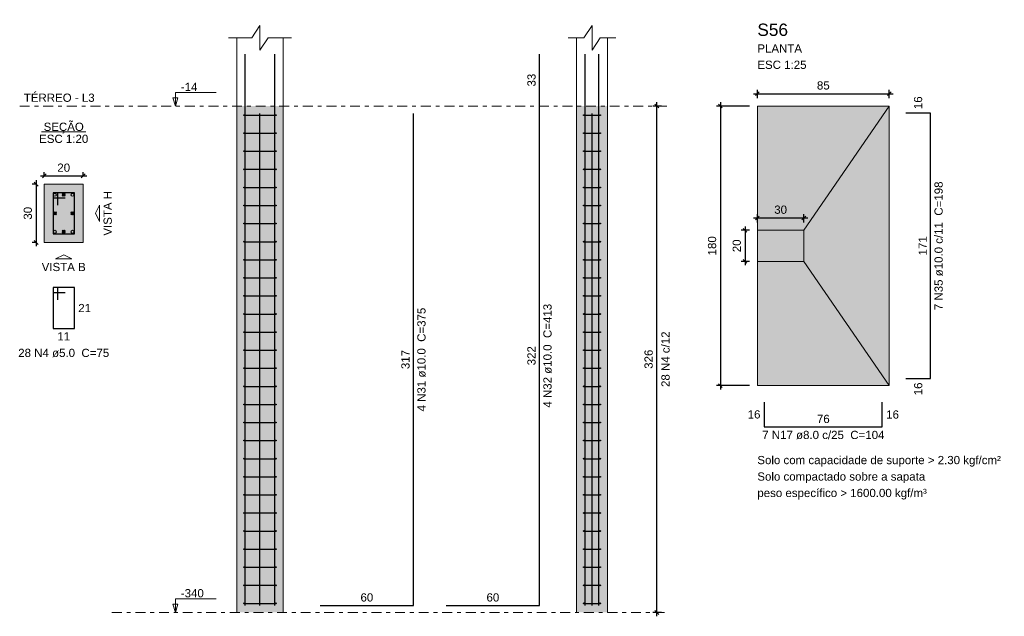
# Model space of a CAD drawing. Header units: millimetres. Extents: x 0 to 119, y 0 to 84.
# Tile 3 of 16: x 20 to 45, y 27 to 43. Entities that reach past the tile are written whole.
import ezdxf

# ---------------------------------------------------------------- set-up
doc = ezdxf.new("R2010")
doc.units = ezdxf.units.MM
doc.header["$MEASUREMENT"] = 0
doc.linetypes.add('DASHDOT', pattern=[2.54, 1.27, -0.635, 0, -0.635])
doc.linetypes.add('NULL', pattern=[0])
doc.layers.get('0').update_dxf_attribs({"lineweight": 18})
for name, color, linetype, lineweight in [('Descrição da armadura', 7, 'Continuous', 0), ('DT-Armadura', 2, 'Continuous', 30), ('DT-Barras na forma', 2, 'Continuous', 30), ('DT-Barras no corte', 5, 'Continuous', 5), ('DT-Barras rebatidas', 2, 'Continuous', 30), ('DT-Cotas', 9, 'Continuous', 5), ('DT-Estribos na forma', 2, 'Continuous', 30), ('DT-Forma', 5, 'Continuous', 5), ('DT-Hachura sapatas em planta', 43, 'Continuous', 5), ('DT-Hachura seção pilares', 254, 'Continuous', 5), ('DT-Hachura vista pilares', 254, 'Continuous', 5), ('DT-Pontilhado', 9, 'DASHDOT', 5), ('DT-Textos', 7, 'Continuous', 5), ('DT-Título', 3, 'Continuous', 20), ('Textos armaduras', 7, 'Continuous', 0)]:
    doc.layers.add(name, color=color, linetype=linetype, lineweight=lineweight)
doc.styles.add('Arial', font='txt')
doc.dimstyles.new('UM_20.000000', dxfattribs={"dimtxt": 0.18, "dimasz": 0.1, "dimexe": 0.1, "dimexo": 0.2, "dimgap": 0, "dimtad": 1, "dimtih": 1, "dimtoh": 1, "dimdec": 1, "dimlfac": 20, "dimzin": 0, "dimdsep": 46, "dimtxsty": 'Standard', "dimcen": 0.09, "dimdle": 0.1, "dimadec": 1, "dimazin": 2, "dimtfac": 1, "dimtdec": 4, "dimtofl": 0, "dimtmove": 0, "dimatfit": 3, "dimfxl": 1, "dimtolj": 1, "dimarcsym": 0})
doc.dimstyles.new('UM_25.000000', dxfattribs={"dimtxt": 0.18, "dimasz": 0.1, "dimexe": 0.1, "dimexo": 0.2, "dimgap": 0, "dimtad": 1, "dimtih": 1, "dimtoh": 1, "dimdec": 1, "dimlfac": 25, "dimzin": 0, "dimdsep": 46, "dimtxsty": 'Standard', "dimcen": 0.09, "dimdle": 0.1, "dimadec": 1, "dimazin": 2, "dimtfac": 1, "dimtdec": 4, "dimtofl": 0, "dimtmove": 0, "dimatfit": 3, "dimfxl": 1, "dimtolj": 1, "dimarcsym": 0})

# ---------------------------------------------------------------- blocks, each defined once
blk = doc.blocks.new('_Oblique')
at = {"color": 0, "linetype": 'ByBlock', "lineweight": -2}
blk.add_line((-0.5, -0.5), (0.5, 0.5), dxfattribs=at)
blk = doc.blocks.new('*D69')
at = {"layer": 'Defpoints', "color": 0}
for p in [(20.166567, 38.367894), (19.954767, 36.867894), (20.166567, 36.867894)]:
    blk.add_point(p, dxfattribs=at)
at = {"layer": 'DT-Cotas', "color": 0, "lineweight": -2}
for p, q in [((19.966567, 38.367894), (19.854767, 38.367894)), ((19.954767, 38.467894), (19.954767, 36.767894)), ((19.966567, 36.867894), (19.854767, 36.867894))]:
    blk.add_line(p, q, dxfattribs=at)
at = {"layer": 'DT-Cotas', "color": 0, "lineweight": -2, "xscale": 0.1, "yscale": 0.1, "zscale": 0.1}
for p, rotation in [((19.954767, 38.367894), 90), ((19.954767, 36.867894), 270)]:
    blk.add_blockref('_Oblique', p, dxfattribs=dict(at, rotation=rotation))
at = {"layer": 'DT-Cotas', "color": 7, "insert": (19.742967, 37.617894), "char_height": 0.2118, "attachment_point": 5, "rotation": 90, "style": 'Arial'}
blk.add_mtext('\\A1;30', dxfattribs=at)
blk = doc.blocks.new('*D70')
at = {"layer": 'Defpoints', "color": 0}
for p in [(21.166567, 38.579694), (20.166567, 38.367894), (21.166567, 38.367894)]:
    blk.add_point(p, dxfattribs=at)
at = {"layer": 'DT-Cotas', "color": 0, "lineweight": -2}
for p, q in [((20.066567, 38.579694), (21.266567, 38.579694)), ((20.166567, 38.567894), (20.166567, 38.679694)), ((21.166567, 38.567894), (21.166567, 38.679694))]:
    blk.add_line(p, q, dxfattribs=at)
at = {"layer": 'DT-Cotas', "color": 0, "lineweight": -2, "xscale": 0.1, "yscale": 0.1, "zscale": 0.1, "rotation": 180}
blk.add_blockref('_Oblique', (20.166567, 38.579694), dxfattribs=at)
at = {"layer": 'DT-Cotas', "color": 0, "lineweight": -2, "xscale": 0.1, "yscale": 0.1, "zscale": 0.1}
blk.add_blockref('_Oblique', (21.166567, 38.579694), dxfattribs=at)
at = {"layer": 'DT-Cotas', "color": 7, "insert": (20.666567, 38.791494), "char_height": 0.2118, "attachment_point": 5, "rotation": 0.0057296, "style": 'Arial'}
blk.add_mtext('\\A1;20', dxfattribs=at)
blk = doc.blocks.new('*D71')
at = {"layer": 'Defpoints', "color": 0}
for p in [(35.947778, 40.379994), (36.265478, 40.379994), (36.265478, 27.339994)]:
    blk.add_point(p, dxfattribs=at)
at = {"layer": 'DT-Cotas', "color": 0, "lineweight": -2}
for p, q in [((36.065478, 40.379994), (35.847778, 40.379994)), ((35.947778, 27.239994), (35.947778, 40.479994)), ((36.065478, 27.339994), (35.847778, 27.339994))]:
    blk.add_line(p, q, dxfattribs=at)
at = {"layer": 'DT-Cotas', "color": 0, "lineweight": -2, "xscale": 0.1, "yscale": 0.1, "zscale": 0.1}
for p, rotation in [((35.947778, 40.379994), 90), ((35.947778, 27.339994), 270)]:
    blk.add_blockref('_Oblique', p, dxfattribs=dict(at, rotation=rotation))
at = {"layer": 'DT-Cotas', "color": 7, "insert": (35.735978, 33.859994), "char_height": 0.2118, "attachment_point": 5, "rotation": 90, "style": 'Arial'}
blk.add_mtext('\\A1;326', dxfattribs=at)
blk = doc.blocks.new('*D82')
at = {"layer": 'Defpoints', "color": 0}
for p in [(38.536278, 40.379994), (37.583178, 33.179994), (38.536278, 33.179994)]:
    blk.add_point(p, dxfattribs=at)
at = {"layer": 'DT-Cotas', "color": 0, "lineweight": -2}
for p, q in [((38.336278, 40.379994), (37.483178, 40.379994)), ((37.583178, 40.479994), (37.583178, 33.079994)), ((38.336278, 33.179994), (37.483178, 33.179994))]:
    blk.add_line(p, q, dxfattribs=at)
at = {"layer": 'DT-Cotas', "color": 0, "lineweight": -2, "xscale": 0.1, "yscale": 0.1, "zscale": 0.1}
for p, rotation in [((37.583178, 40.379994), 90), ((37.583178, 33.179994), 270)]:
    blk.add_blockref('_Oblique', p, dxfattribs=dict(at, rotation=rotation))
at = {"layer": 'DT-Cotas', "color": 7, "insert": (37.371378, 36.779994), "char_height": 0.2118, "attachment_point": 5, "rotation": 90, "style": 'Arial'}
blk.add_mtext('\\A1;180', dxfattribs=at)
blk = doc.blocks.new('*D83')
at = {"layer": 'Defpoints', "color": 0}
for p in [(41.936278, 40.697694), (38.536278, 40.379994), (41.936278, 40.379994)]:
    blk.add_point(p, dxfattribs=at)
at = {"layer": 'DT-Cotas', "color": 0, "lineweight": -2}
for p, q in [((38.436278, 40.697694), (42.036278, 40.697694)), ((38.536278, 40.579994), (38.536278, 40.797694)), ((41.936278, 40.579994), (41.936278, 40.797694))]:
    blk.add_line(p, q, dxfattribs=at)
at = {"layer": 'DT-Cotas', "color": 0, "lineweight": -2, "xscale": 0.1, "yscale": 0.1, "zscale": 0.1, "rotation": 180}
blk.add_blockref('_Oblique', (38.536278, 40.697694), dxfattribs=at)
at = {"layer": 'DT-Cotas', "color": 0, "lineweight": -2, "xscale": 0.1, "yscale": 0.1, "zscale": 0.1}
blk.add_blockref('_Oblique', (41.936278, 40.697694), dxfattribs=at)
at = {"layer": 'DT-Cotas', "color": 7, "insert": (40.236278, 40.909494), "char_height": 0.2118, "attachment_point": 5, "rotation": 0.0057296, "style": 'Arial'}
blk.add_mtext('\\A1;85', dxfattribs=at)
blk = doc.blocks.new('*D84')
at = {"layer": 'Defpoints', "color": 0}
for p in [(38.536278, 37.179994), (38.218578, 36.379994), (38.536278, 36.379994)]:
    blk.add_point(p, dxfattribs=at)
at = {"layer": 'DT-Cotas', "color": 0, "lineweight": -2}
for p, q in [((38.336278, 37.179994), (38.118578, 37.179994)), ((38.218578, 37.279994), (38.218578, 36.279994)), ((38.336278, 36.379994), (38.118578, 36.379994))]:
    blk.add_line(p, q, dxfattribs=at)
at = {"layer": 'DT-Cotas', "color": 0, "lineweight": -2, "xscale": 0.1, "yscale": 0.1, "zscale": 0.1}
for p, rotation in [((38.218578, 37.179994), 90), ((38.218578, 36.379994), 270)]:
    blk.add_blockref('_Oblique', p, dxfattribs=dict(at, rotation=rotation))
at = {"layer": 'DT-Cotas', "color": 7, "insert": (38.006778, 36.779994), "char_height": 0.2118, "attachment_point": 5, "rotation": 90, "style": 'Arial'}
blk.add_mtext('\\A1;20', dxfattribs=at)
blk = doc.blocks.new('*D85')
at = {"layer": 'Defpoints', "color": 0}
for p in [(39.736278, 37.497694), (38.536278, 37.179994), (39.736278, 37.179994)]:
    blk.add_point(p, dxfattribs=at)
at = {"layer": 'DT-Cotas', "color": 0, "lineweight": -2}
for p, q in [((38.536278, 37.379994), (38.536278, 37.597694)), ((39.736278, 37.379994), (39.736278, 37.597694)), ((38.436278, 37.497694), (39.836278, 37.497694))]:
    blk.add_line(p, q, dxfattribs=at)
at = {"layer": 'DT-Cotas', "color": 0, "lineweight": -2, "xscale": 0.1, "yscale": 0.1, "zscale": 0.1, "rotation": 180}
blk.add_blockref('_Oblique', (38.536278, 37.497694), dxfattribs=at)
at = {"layer": 'DT-Cotas', "color": 0, "lineweight": -2, "xscale": 0.1, "yscale": 0.1, "zscale": 0.1}
blk.add_blockref('_Oblique', (39.736278, 37.497694), dxfattribs=at)
at = {"layer": 'DT-Cotas', "color": 7, "insert": (39.136278, 37.709494), "char_height": 0.2118, "attachment_point": 5, "rotation": 0.0057296, "style": 'Arial'}
blk.add_mtext('\\A1;30', dxfattribs=at)

msp = doc.modelspace()

# ---------------------------------------------------------------- hatches: boundary and pattern name
at = {"layer": 'DT-Hachura sapatas em planta', "linetype": 'Continuous'}
msp.add_hatch(color=43, dxfattribs=at).paths.add_polyline_path([(38.5363, 33.18), (41.9363, 33.18), (41.9363, 40.38), (38.5363, 40.38), (38.5363, 33.18)])
at = {"layer": 'DT-Hachura seção pilares', "linetype": 'Continuous'}
msp.add_hatch(color=254, dxfattribs=at).paths.add_polyline_path([(20.1666, 36.8679), (20.1666, 36.8679), (21.1666, 36.8679), (21.1666, 38.3679), (20.1666, 38.3679), (20.1666, 36.8679)])
at = {"layer": 'DT-Hachura vista pilares', "linetype": 'Continuous'}
for points in [[(25.1236, 27.34), (25.1236, 40.38), (26.3236, 40.38), (26.3236, 27.34), (25.1236, 27.34)], [(33.877, 27.34), (33.877, 40.38), (34.677, 40.38), (34.677, 27.34), (33.877, 27.34)]]:
    msp.add_hatch(color=254, dxfattribs=at).paths.add_polyline_path(points)

# ---------------------------------------------------------------- linework, layer by layer
at = {"layer": 'DT-Armadura'}
for points in [[(42.3599, 33.36), (42.9999, 33.36), (42.9999, 40.2), (42.3599, 40.2)], [(38.7163, 32.7564), (38.7163, 32.1164), (41.7563, 32.1164), (41.7563, 32.7564)]]:
    msp.add_lwpolyline(points, dxfattribs=at)
at = {"layer": 'DT-Barras na forma'}
for points in [[(25.3436, 27.52), (25.3436, 40.38), (25.3436, 41.7143)], [(26.1036, 27.52), (26.1036, 40.38), (26.1036, 41.7143)], [(34.097, 27.52), (34.097, 40.38), (34.097, 41.7143)], [(34.457, 27.52), (34.457, 40.38), (34.457, 41.7143)], [(25.7236, 27.52), (25.7236, 40.184)], [(34.277, 27.52), (34.277, 40.184)], [(20.5166, 37.8304), (20.5166, 38.1429), (20.3916, 38.1429), (20.3916, 37.0929), (20.9416, 37.0929), (20.9416, 38.1429), (20.3916, 38.1429), (20.3916, 38.0179), (20.7041, 38.0179)]]:
    msp.add_lwpolyline(points, dxfattribs=at)
at = {"layer": 'DT-Barras no corte'}
for p, q in [((20.6291, 38.0554), (20.7041, 38.1304)), ((20.6291, 38.1304), (20.7041, 38.0554)), ((20.4041, 37.5804), (20.4791, 37.6554)), ((20.4041, 37.6554), (20.4791, 37.5804)), ((20.8541, 37.5804), (20.9291, 37.6554)), ((20.8541, 37.6554), (20.9291, 37.5804)), ((20.6291, 37.1054), (20.7041, 37.1804)), ((20.6291, 37.1804), (20.7041, 37.1054))]:
    msp.add_line(p, q, dxfattribs=at)
for centre in [(20.4416, 38.0929), (20.6666, 38.0929), (20.8916, 38.0929), (20.4416, 37.6179), (20.8916, 37.6179), (20.4416, 37.1429), (20.6666, 37.1429), (20.8916, 37.1429)]:
    msp.add_circle(centre, 0.0375, dxfattribs=at)
at = {"layer": 'DT-Barras rebatidas'}
for points in [[(30.5239, 27.52), (32.9239, 27.52), (32.9239, 40.38), (32.9239, 41.7143)], [(27.2767, 27.52), (29.6767, 27.52), (29.6767, 40.184)], [(20.5166, 35.3905), (20.5166, 35.703), (20.3916, 35.703), (20.3916, 34.653), (20.9416, 34.653), (20.9416, 35.703), (20.3916, 35.703), (20.3916, 35.578), (20.7041, 35.578)]]:
    msp.add_lwpolyline(points, dxfattribs=at)
at = {"layer": 'DT-Estribos na forma'}
for p, q in [((25.3136, 40.1471), (26.1336, 40.1471)), ((34.067, 40.1471), (34.487, 40.1471)), ((25.3136, 39.6814), (26.1336, 39.6814)), ((34.067, 39.6814), (34.487, 39.6814)), ((25.3136, 39.2157), (26.1336, 39.2157)), ((34.067, 39.2157), (34.487, 39.2157)), ((25.3136, 38.75), (26.1336, 38.75)), ((34.067, 38.75), (34.487, 38.75)), ((25.3136, 38.2843), (26.1336, 38.2843)), ((34.067, 38.2843), (34.487, 38.2843)), ((25.3136, 37.8186), (26.1336, 37.8186)), ((34.067, 37.8186), (34.487, 37.8186)), ((25.3136, 37.3529), (26.1336, 37.3529)), ((34.067, 37.3529), (34.487, 37.3529)), ((25.3136, 36.8871), (26.1336, 36.8871)), ((34.067, 36.8871), (34.487, 36.8871)), ((25.3136, 36.4214), (26.1336, 36.4214)), ((34.067, 36.4214), (34.487, 36.4214)), ((25.3136, 35.9557), (26.1336, 35.9557)), ((34.067, 35.9557), (34.487, 35.9557)), ((25.3136, 35.49), (26.1336, 35.49)), ((34.067, 35.49), (34.487, 35.49)), ((25.3136, 35.0243), (26.1336, 35.0243)), ((34.067, 35.0243), (34.487, 35.0243)), ((25.3136, 34.5586), (26.1336, 34.5586)), ((34.067, 34.5586), (34.487, 34.5586)), ((25.3136, 34.0929), (26.1336, 34.0929)), ((34.067, 34.0929), (34.487, 34.0929)), ((25.3136, 33.6271), (26.1336, 33.6271)), ((34.067, 33.6271), (34.487, 33.6271)), ((25.3136, 33.1614), (26.1336, 33.1614)), ((34.067, 33.1614), (34.487, 33.1614)), ((25.3136, 32.6957), (26.1336, 32.6957)), ((34.067, 32.6957), (34.487, 32.6957)), ((25.3136, 32.23), (26.1336, 32.23)), ((34.067, 32.23), (34.487, 32.23)), ((25.3136, 31.7643), (26.1336, 31.7643)), ((34.067, 31.7643), (34.487, 31.7643)), ((25.3136, 31.2986), (26.1336, 31.2986)), ((34.067, 31.2986), (34.487, 31.2986)), ((25.3136, 30.8329), (26.1336, 30.8329)), ((34.067, 30.8329), (34.487, 30.8329)), ((25.3136, 30.3671), (26.1336, 30.3671)), ((34.067, 30.3671), (34.487, 30.3671)), ((25.3136, 29.9014), (26.1336, 29.9014)), ((34.067, 29.9014), (34.487, 29.9014)), ((25.3136, 29.4357), (26.1336, 29.4357)), ((34.067, 29.4357), (34.487, 29.4357)), ((25.3136, 28.97), (26.1336, 28.97)), ((34.067, 28.97), (34.487, 28.97)), ((25.3136, 28.5043), (26.1336, 28.5043)), ((34.067, 28.5043), (34.487, 28.5043)), ((25.3136, 28.0386), (26.1336, 28.0386)), ((34.067, 28.0386), (34.487, 28.0386)), ((25.3136, 27.5729), (26.1336, 27.5729)), ((34.067, 27.5729), (34.487, 27.5729))]:
    msp.add_line(p, q, dxfattribs=at)
for centre in [(25.3136, 40.1471), (26.1336, 40.1471), (34.067, 40.1471), (34.487, 40.1471), (25.3136, 39.6814), (26.1336, 39.6814), (34.067, 39.6814), (34.487, 39.6814), (25.3136, 39.2157), (26.1336, 39.2157), (34.067, 39.2157), (34.487, 39.2157), (25.3136, 38.75), (26.1336, 38.75), (34.067, 38.75), (34.487, 38.75), (25.3136, 38.2843), (26.1336, 38.2843), (34.067, 38.2843), (34.487, 38.2843), (25.3136, 37.8186), (26.1336, 37.8186), (34.067, 37.8186), (34.487, 37.8186), (25.3136, 37.3529), (26.1336, 37.3529), (34.067, 37.3529), (34.487, 37.3529), (25.3136, 36.8871), (26.1336, 36.8871), (34.067, 36.8871), (34.487, 36.8871), (25.3136, 36.4214), (26.1336, 36.4214), (34.067, 36.4214), (34.487, 36.4214), (25.3136, 35.9557), (26.1336, 35.9557), (34.067, 35.9557), (34.487, 35.9557), (25.3136, 35.49), (26.1336, 35.49), (34.067, 35.49), (34.487, 35.49), (25.3136, 35.0243), (26.1336, 35.0243), (34.067, 35.0243), (34.487, 35.0243), (25.3136, 34.5586), (26.1336, 34.5586), (34.067, 34.5586), (34.487, 34.5586), (25.3136, 34.0929), (26.1336, 34.0929), (34.067, 34.0929), (34.487, 34.0929), (25.3136, 33.6271), (26.1336, 33.6271), (34.067, 33.6271), (34.487, 33.6271), (25.3136, 33.1614), (26.1336, 33.1614), (34.067, 33.1614), (34.487, 33.1614), (25.3136, 32.6957), (26.1336, 32.6957), (34.067, 32.6957), (34.487, 32.6957), (25.3136, 32.23), (26.1336, 32.23), (34.067, 32.23), (34.487, 32.23), (25.3136, 31.7643), (26.1336, 31.7643), (34.067, 31.7643), (34.487, 31.7643), (25.3136, 31.2986), (26.1336, 31.2986), (34.067, 31.2986), (34.487, 31.2986), (25.3136, 30.8329), (26.1336, 30.8329), (34.067, 30.8329), (34.487, 30.8329), (25.3136, 30.3671), (26.1336, 30.3671), (34.067, 30.3671), (34.487, 30.3671), (25.3136, 29.9014), (26.1336, 29.9014), (34.067, 29.9014), (34.487, 29.9014), (25.3136, 29.4357), (26.1336, 29.4357), (34.067, 29.4357), (34.487, 29.4357), (25.3136, 28.97), (26.1336, 28.97), (34.067, 28.97), (34.487, 28.97), (25.3136, 28.5043), (26.1336, 28.5043), (34.067, 28.5043), (34.487, 28.5043), (25.3136, 28.0386), (26.1336, 28.0386), (34.067, 28.0386), (34.487, 28.0386), (25.3136, 27.5729), (26.1336, 27.5729), (34.067, 27.5729), (34.487, 27.5729)]:
    msp.add_circle(centre, 0.01, dxfattribs=at)
at = {"layer": 'DT-Forma'}
for p, q in [((25.1236, 40.38), (25.1236, 42.1379)), ((26.3236, 40.38), (26.3236, 42.1379)), ((33.877, 40.38), (33.877, 42.1379)), ((34.677, 40.38), (34.677, 42.1379)), ((25.1236, 27.34), (25.1236, 40.38)), ((26.3236, 27.34), (26.3236, 40.38)), ((33.877, 27.34), (33.877, 40.38)), ((34.677, 27.34), (34.677, 40.38)), ((38.5363, 40.38), (38.5363, 37.18)), ((41.9363, 40.38), (39.7363, 37.18)), ((38.5363, 33.18), (38.5363, 36.38)), ((38.5363, 33.18), (38.5363, 36.38)), ((41.9363, 33.18), (39.7363, 36.38))]:
    msp.add_line(p, q, dxfattribs=at)
for points in [[(24.9118, 42.1379), (25.5118, 42.1379), (25.7236, 42.4556), (25.7236, 41.8202), (25.9354, 42.1379), (26.5354, 42.1379)], [(33.6652, 42.1379), (34.0652, 42.1379), (34.277, 42.4556), (34.277, 41.8202), (34.4888, 42.1379), (34.8888, 42.1379)]]:
    msp.add_lwpolyline(points, dxfattribs=at)
for points in [[(38.5363, 33.18), (41.9363, 33.18), (41.9363, 40.38), (38.5363, 40.38), (38.5363, 33.18)], [(20.1666, 36.8679), (21.1666, 36.8679), (21.1666, 38.3679), (20.1666, 38.3679), (20.1666, 36.8679)], [(38.5363, 36.38), (39.7363, 36.38), (39.7363, 37.18), (38.5363, 37.18), (38.5363, 36.38)]]:
    msp.add_lwpolyline(points, close=True, dxfattribs=at)
at = {"layer": 'DT-Pontilhado', "ltscale": 0.2}
for p, q in [((19.5329, 40.38), (36.2655, 40.38)), ((21.9079, 27.34), (36.2655, 27.34))]:
    msp.add_line(p, q, dxfattribs=at)
at = {"layer": 'DT-Textos'}
msp.add_line((20.0944, 39.7128), (21.2388, 39.7128), dxfattribs=at)
for points in [[(23.5441, 40.38), (23.6076, 40.5918), (23.4805, 40.5918), (23.5441, 40.38), (23.5441, 40.73), (24.5941, 40.73)], [(23.5441, 27.34), (23.6076, 27.5518), (23.4805, 27.5518), (23.5441, 27.34), (23.5441, 27.69), (24.5941, 27.69)]]:
    msp.add_lwpolyline(points, dxfattribs=at)
for points in [[(21.5902, 37.6179), (21.5902, 37.4061), (21.4843, 37.6179), (21.5902, 37.8297), (21.5902, 37.6179)], [(20.6666, 36.4443), (20.4548, 36.4443), (20.6666, 36.5502), (20.8784, 36.4443), (20.6666, 36.4443)]]:
    msp.add_lwpolyline(points, close=True, dxfattribs=at)

# ---------------------------------------------------------------- texts
at = {"layer": 'Descrição da armadura', "linetype": 'NULL', "char_height": 0.2118, "attachment_point": 8, "rotation": 90.00021, "line_spacing_factor": 0.9, "style": 'Arial'}
for s, insert, width in [('7 N35 ø10.0 c/11  C=198', (43.3176, 36.7796), 6.496963), ('4 N31 ø10.0  C=375', (29.9941, 33.8516), 5.239541), ('4 N32 ø10.0  C=413', (33.2411, 33.9496), 5.239541), ('28 N4 c/12', (36.2795, 33.86), 2.845127)]:
    msp.add_mtext(s, dxfattribs=dict(at, insert=insert, width=width))
at = {"layer": 'Descrição da armadura', "linetype": 'NULL', "char_height": 0.2118, "attachment_point": 8, "line_spacing_factor": 0.9, "style": 'Arial'}
for s, insert, width in [('28 N4 ø5.0  C=75', (20.667, 33.9115), 4.594404), ('7 N17 ø8.0 c/25  C=104', (40.2365, 31.7985), 6.174395)]:
    msp.add_mtext(s, dxfattribs=dict(at, insert=insert, width=width))
at = {"layer": 'DT-Textos', "linetype": 'NULL', "char_height": 0.2118, "line_spacing_factor": 0.798, "style": 'Arial'}
for s, insert, width, attachment_point in [('PLANTA', (38.5365, 41.7565), 2.256279, 7), ('ESC 1:25', (38.5365, 41.3335), 2.482559, 7), ('-14', (23.684, 40.7655), 0.838281, 7), ('TÉRREO - L3', (19.639, 40.4855), 3.577422, 7), ('SEÇÃO', (20.667, 39.6746), 2.030566, 8), ('ESC 1:20', (20.667, 39.4265), 2.482559, 8), ('VISTA B', (20.667, 36.1265), 2.223994, 8), ('Solo com capacidade de suporte > 2.30 kgf/cm²', (38.5365, 31.0936), 12.299795, 7), ('Solo compactado sobre a sapata', (38.5365, 30.6696), 8.479951, 7), ('peso específico > 1600.00 kgf/m³', (38.5365, 30.2466), 8.560098, 7), ('-340', (23.684, 27.7255), 1.16085, 7)]:
    msp.add_mtext(s, dxfattribs=dict(at, insert=insert, width=width, attachment_point=attachment_point))
at = {"layer": 'DT-Textos', "linetype": 'NULL', "insert": (21.9081, 37.6176), "char_height": 0.2118, "width": 2.255996, "attachment_point": 8, "rotation": 90.00021, "line_spacing_factor": 0.798, "style": 'Arial'}
msp.add_mtext('VISTA H', dxfattribs=at)
at = {"layer": 'DT-Título', "linetype": 'NULL', "insert": (38.5365, 42.1804), "char_height": 0.3177, "width": 1.565781, "attachment_point": 7, "line_spacing_factor": 0.798, "style": 'Arial'}
msp.add_mtext('S56', dxfattribs=at)
at = {"layer": 'Textos armaduras', "linetype": 'NULL', "char_height": 0.2118, "rotation": 90.00021, "line_spacing_factor": 0.9, "style": 'Arial'}
for s, insert, width, attachment_point in [('33', (32.8266, 41.0471), 1.045137, 8), ('16', (42.7858, 40.3), 1.045137, 7), ('171', (42.9026, 36.78), 1.367705, 8), ('317', (29.5794, 33.852), 1.367705, 8), ('322', (32.8266, 33.95), 1.367705, 8), ('16', (42.574, 33.26), 1.045137, 3)]:
    msp.add_mtext(s, dxfattribs=dict(at, insert=insert, width=width, attachment_point=attachment_point))
at = {"layer": 'Textos armaduras', "linetype": 'NULL', "char_height": 0.2118, "width": 1.045137, "line_spacing_factor": 0.9, "style": 'Arial'}
for s, insert, attachment_point in [('21', (21.0416, 35.2839), 1), ('11', (20.6666, 34.5557), 2), ('16', (38.6163, 32.3305), 9), ('76', (40.2363, 32.2137), 8), ('16', (41.8563, 32.5423), 1), ('60', (28.4767, 27.6173), 8), ('60', (31.7239, 27.6173), 8)]:
    msp.add_mtext(s, dxfattribs=dict(at, insert=insert, attachment_point=attachment_point))

# ---------------------------------------------------------------- dimensions: what is measured, and where the dimension line sits
at = {"layer": 'DT-Cotas'}
for base, p1, p2, dimstyle, override, picture, middle in [((41.9363, 40.6977), (38.5363, 40.38), (41.9363, 40.38), 'UM_25.000000', {"dimtxt": 0.2118, "dimasz": 0.1, "dimexe": 0.1, "dimexo": 0.2, "dimtad": 1, "dimtih": 0, "dimtoh": 0, "dimdec": 1, "dimlfac": 25, "dimzin": 8, "dimtxsty": 'Arial', "dimblk": 'Oblique', "dimblk1": 'Oblique', "dimblk2": 'Oblique', "dimsah": 1, "dimdle": 0.1, "dimse1": 0, "dimse2": 0, "dimclrt": 7, "dimadec": 1, "dimazin": 3, "dimtmove": 2, "dimldrblk": 'Oblique'}, '*D83', (40.2363, 40.9095)), ((21.1666, 38.5797), (20.1666, 38.3679), (21.1666, 38.3679), 'UM_20.000000', {"dimtxt": 0.2118, "dimasz": 0.1, "dimexe": 0.1, "dimexo": 0.2, "dimtad": 1, "dimtih": 0, "dimtoh": 0, "dimdec": 1, "dimlfac": 20, "dimzin": 8, "dimtxsty": 'Arial', "dimblk": 'Oblique', "dimblk1": 'Oblique', "dimblk2": 'Oblique', "dimsah": 1, "dimdle": 0.1, "dimse1": 0, "dimse2": 0, "dimclrt": 7, "dimadec": 1, "dimazin": 3, "dimtmove": 2, "dimldrblk": 'Oblique'}, '*D70', (20.6666, 38.7915)), ((39.7363, 37.4977), (38.5363, 37.18), (39.7363, 37.18), 'UM_25.000000', {"dimtxt": 0.2118, "dimasz": 0.1, "dimexe": 0.1, "dimexo": 0.2, "dimtad": 1, "dimtih": 0, "dimtoh": 0, "dimdec": 1, "dimlfac": 25, "dimzin": 8, "dimtxsty": 'Arial', "dimblk": 'Oblique', "dimblk1": 'Oblique', "dimblk2": 'Oblique', "dimsah": 1, "dimdle": 0.1, "dimse1": 0, "dimse2": 0, "dimclrt": 7, "dimadec": 1, "dimazin": 3, "dimtmove": 2, "dimldrblk": 'Oblique'}, '*D85', (39.1363, 37.7095))]:
    dim = msp.add_linear_dim(base=base, p1=p1, p2=p2, dimstyle=dimstyle, override=override, dxfattribs=at)
    dim.commit()
    dim.dimension.update_dxf_attribs({"geometry": picture, "text_midpoint": middle, "dimtype": 160, "text_rotation": 0.00573})
for base, p1, p2, dimstyle, override, picture, middle in [((35.9478, 40.38), (36.2655, 27.34), (36.2655, 40.38), 'UM_25.000000', {"dimtxt": 0.2118, "dimasz": 0.1, "dimexe": 0.1, "dimexo": 0.2, "dimtad": 1, "dimtih": 0, "dimtoh": 0, "dimdec": 1, "dimlfac": 25, "dimzin": 8, "dimtxsty": 'Arial', "dimblk": 'Oblique', "dimblk1": 'Oblique', "dimblk2": 'Oblique', "dimsah": 1, "dimdle": 0.1, "dimse1": 0, "dimse2": 0, "dimclrt": 7, "dimadec": 1, "dimazin": 3, "dimtmove": 2, "dimldrblk": 'Oblique'}, '*D71', (35.736, 33.86)), ((37.5832, 33.18), (38.5363, 40.38), (38.5363, 33.18), 'UM_25.000000', {"dimtxt": 0.2118, "dimasz": 0.1, "dimexe": 0.1, "dimexo": 0.2, "dimtad": 1, "dimtih": 0, "dimtoh": 0, "dimdec": 1, "dimlfac": 25, "dimzin": 8, "dimtxsty": 'Arial', "dimblk": 'Oblique', "dimblk1": 'Oblique', "dimblk2": 'Oblique', "dimsah": 1, "dimdle": 0.1, "dimse1": 0, "dimse2": 0, "dimclrt": 7, "dimadec": 1, "dimazin": 3, "dimtmove": 2, "dimldrblk": 'Oblique'}, '*D82', (37.3714, 36.78)), ((19.9548, 36.8679), (20.1666, 38.3679), (20.1666, 36.8679), 'UM_20.000000', {"dimtxt": 0.2118, "dimasz": 0.1, "dimexe": 0.1, "dimexo": 0.2, "dimtad": 1, "dimtih": 0, "dimtoh": 0, "dimdec": 1, "dimlfac": 20, "dimzin": 8, "dimtxsty": 'Arial', "dimblk": 'Oblique', "dimblk1": 'Oblique', "dimblk2": 'Oblique', "dimsah": 1, "dimdle": 0.1, "dimse1": 0, "dimse2": 0, "dimclrt": 7, "dimadec": 1, "dimazin": 3, "dimtmove": 2, "dimldrblk": 'Oblique'}, '*D69', (19.743, 37.6179)), ((38.2186, 36.38), (38.5363, 37.18), (38.5363, 36.38), 'UM_25.000000', {"dimtxt": 0.2118, "dimasz": 0.1, "dimexe": 0.1, "dimexo": 0.2, "dimtad": 1, "dimtih": 0, "dimtoh": 0, "dimdec": 1, "dimlfac": 25, "dimzin": 8, "dimtxsty": 'Arial', "dimblk": 'Oblique', "dimblk1": 'Oblique', "dimblk2": 'Oblique', "dimsah": 1, "dimdle": 0.1, "dimse1": 0, "dimse2": 0, "dimclrt": 7, "dimadec": 1, "dimazin": 3, "dimtmove": 2, "dimldrblk": 'Oblique'}, '*D84', (38.0068, 36.78))]:
    dim = msp.add_linear_dim(base=base, p1=p1, p2=p2, angle=90, dimstyle=dimstyle, override=override, dxfattribs=at)
    dim.commit()
    dim.dimension.update_dxf_attribs({"geometry": picture, "text_midpoint": middle, "dimtype": 160, "text_rotation": 90})

doc.saveas('drawing.dxf')
